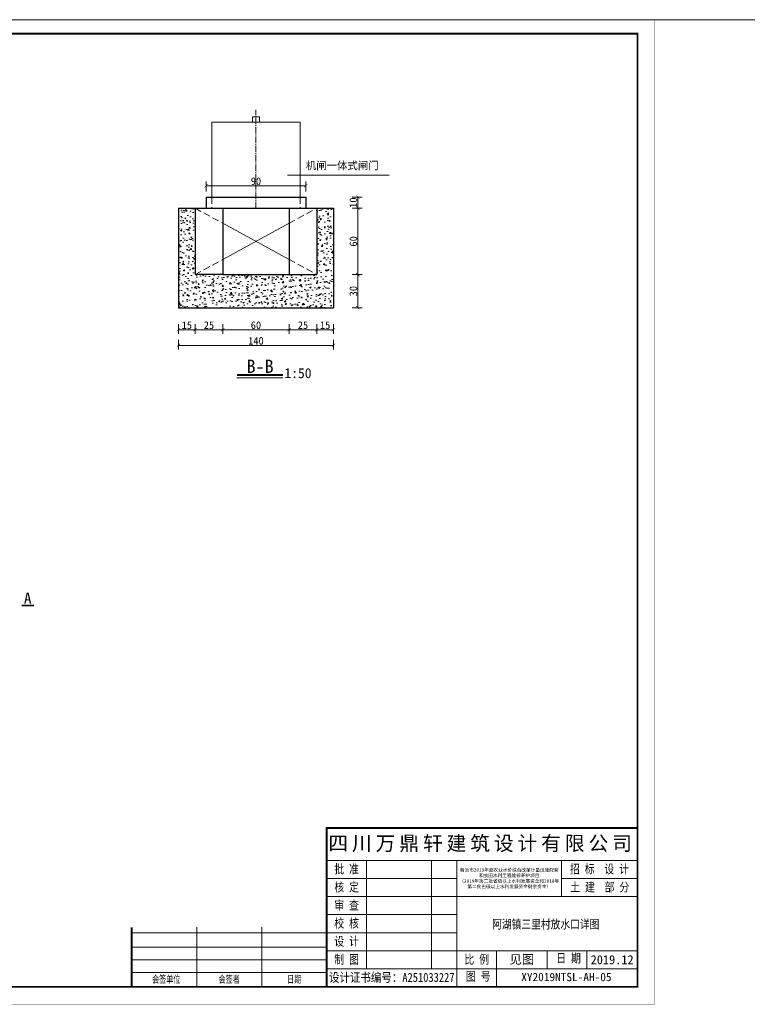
# Model space of a CAD drawing. Extents: x 36231 to 595326, y 3059 to 3871788.
# Tile 120 of 143: x 584811 to 585031, y 3867437 to 3867734. Entities that reach past the tile are written whole.
import ezdxf

# ---------------------------------------------------------------- set-up
doc = ezdxf.new("R2010")
doc.units = 0
doc.header["$PDMODE"] = 32
doc.header["$PDSIZE"] = 0.2
doc.linetypes.add('CENTER2', pattern=[1.125, 0.75, -0.125, 0.125, -0.125])
doc.linetypes.add('HIDDEN', pattern=[0.375, 0.25, -0.125])
doc.layers.get('0').update_dxf_attribs({"linetype": 'CONTINUOUS'})
doc.layers.get('Defpoints').update_dxf_attribs({"linetype": 'CONTINUOUS'})
for name, color, linetype, lineweight in [('0.09标注线', 3, 'CONTINUOUS', 9), ('0.13填充', 8, 'CONTINUOUS', 9), ('0.13文字', 3, 'CONTINUOUS', 13), ('000粗线', 7, 'CONTINUOUS', 40), ('图框１', 5, 'CONTINUOUS', 60), ('文字', 7, 'CONTINUOUS', 15), ('文字层', 7, 'CONTINUOUS', 15), ('粗线', 7, 'CONTINUOUS', 35), ('细实线', 3, 'CONTINUOUS', 20), ('细线', 7, 'CONTINUOUS', 15), ('虚线', 251, 'HIDDEN', 15)]:
    doc.layers.add(name, color=color, linetype=linetype, lineweight=lineweight)
doc.layers.add('12C', color=7, linetype='CONTINUOUS')
doc.styles.add('-仿宋_GB2312', font='仿宋_GB2312_0.ttf')
doc.styles.add('LYJFS', font='times.ttf', dxfattribs={"width": 0.7})
doc.styles.get("Standard").update_dxf_attribs({"font": 'rs.shx', "bigfont": 'hztxt.shx'})
doc.styles.add('图框', font='仿宋_GB2312_0.ttf', dxfattribs={"width": 0.8})
doc.dimstyles.get("Standard").update_dxf_attribs({"dimtxt": 0.18, "dimasz": 0.18, "dimexe": 0.18, "dimexo": 0.0625, "dimgap": 0.09, "dimtad": 0, "dimtih": 1, "dimtoh": 1, "dimdec": 0, "dimlfac": 2, "dimzin": 0, "dimdsep": 46, "dimtxsty": 'Standard', "dimcen": 0.09, "dimadec": 0, "dimazin": 0, "dimtfac": 1, "dimtdec": 0, "dimtofl": 0, "dimtmove": 0, "dimatfit": 3, "dimfxl": 1, "dimtolj": 1, "dimtzin": 0, "dimarcsym": 0})

# ---------------------------------------------------------------- blocks, each defined once
blk = doc.blocks.new('eesz')
at = {"layer": '图框１', "color": 7, "const_width": 0.467}
blk.add_lwpolyline([(25244.5, -497.6), (25244.5, -1980.6), (27344.5, -1980.6), (27344.5, -497.6)], close=True, dxfattribs=at)
blk.add_lwpolyline([(25244.5, -497.6), (25244.5, -1980.6), (27344.5, -1980.6), (27344.5, -497.6)], close=True, dxfattribs=at)
at = {"layer": '图框１', "color": 5, "const_width": 0.467}
blk.add_lwpolyline([(25244.5, -497.6), (25244.5, -1980.6), (27344.5, -1980.6), (27344.5, -497.6)], close=True, dxfattribs=at)
at = {"layer": '图框１', "color": 7}
blk.add_lwpolyline([(25322.3, -518.3, 3.11, 3.11, 0), (27318.5, -518.3, 2.59, 2.59, 0), (27318.5, -1954.6, 2.59, 2.59, 0), (25322.3, -1954.6, 2.59, 2.59, 0)], format="xyseb", close=True, dxfattribs=at)
blk.add_lwpolyline([(25322.3, -518.3, 3.11, 3.11, 0), (27318.5, -518.3, 2.59, 2.59, 0), (27318.5, -1954.6, 2.59, 2.59, 0), (25322.3, -1954.6, 2.59, 2.59, 0)], format="xyseb", close=True, dxfattribs=at)
at = {"layer": '图框１', "color": 5}
blk.add_lwpolyline([(25322.3, -518.3, 3.11, 3.11, 0), (27318.5, -518.3, 2.59, 2.59, 0), (27318.5, -1954.6, 2.59, 2.59, 0), (25322.3, -1954.6, 2.59, 2.59, 0)], format="xyseb", close=True, dxfattribs=at)
at = {"layer": '细线', "color": 7}
for p, q in [((26850.3, -1715.1), (27318.5, -1715.1)), ((26850.3, -1764.1), (27318.5, -1764.1)), ((26910.2, -1764.1), (26910.2, -1927.4)), ((27008.2, -1764.1), (27008.2, -1927.4)), ((27046.3, -1764.1), (27046.3, -1954.6)), ((27204.2, -1764.1), (27204.2, -1818.5)), ((26850.3, -1791.3), (27046.3, -1791.3)), ((27204.2, -1791.3), (27318.5, -1791.3)), ((26850.3, -1818.5), (27318.5, -1818.5)), ((26850.3, -1845.7), (27046.3, -1845.7)), ((26654.3, -1864.8), (26654.3, -1954.6)), ((26752.3, -1864.8), (26752.3, -1954.6)), ((26556.3, -1873), (26850.3, -1873)), ((26850.3, -1873), (27046.3, -1873)), ((26556.3, -1894.7), (26850.3, -1894.7)), ((26850.3, -1900.2), (27318.5, -1900.2)), ((27106.2, -1900.2), (27106.2, -1954.6)), ((27182.4, -1900.2), (27182.4, -1927.4)), ((27242.3, -1900.2), (27242.3, -1927.4)), ((26556.3, -1913.8), (26850.3, -1913.8)), ((26850.3, -1927.4), (27318.5, -1927.4)), ((26556.3, -1932.9), (26850.3, -1932.9))]:
    blk.add_line(p, q, dxfattribs=at)
at = {"layer": '细线', "color": 7, "const_width": 2.72}
for points in [[(27318.5, -1715.1), (26850.3, -1715.1), (26850.3, -1954.6)], [(26556.3, -1864.8), (26556.3, -1954.6)]]:
    blk.add_lwpolyline(points, dxfattribs=at)
at = {"layer": '文字', "color": 7, "line_spacing_factor": 0.5, "style": '-仿宋_GB2312'}
for s, insert, char_height, width, attachment_point in [('{\\fSimSun|b0|i0|c134|p2;\\T1.2;\\C256;四川万鼎轩建筑设计有限公司}', (27084.4, -1739.6), 21.778, 468.222, 5), ('{\\W0.8;批 准}', (26880.3, -1777.7), 13.611, 59.889, 5), ('{\\W0.8;招 标  设 计}', (27261.3, -1777.7), 13.611, 114.153, 5), ('{\\W0.8;核 定}', (26880.3, -1804.9), 13.611, 59.889, 5), ('{\\W0.8;土 建  部 分}', (27261.7, -1804.9), 13.611, 114.902, 5), ('{\\W0.8;审 查}', (26880.3, -1832.1), 13.611, 59.889, 5), ('{\\W0.8;校 核}', (26880.3, -1859.4), 13.611, 59.889, 5), ('{\\W0.8;设 计}', (26880.3, -1886.6), 13.611, 59.889, 5), ('{\\W0.8;制 图}', (26880.3, -1913.8), 13.611, 59.889, 5), ('{\\W0.8;比 例}', (27076.3, -1913.8), 13.611, 59.889, 5), ('见图', (27144.3, -1913.8), 13.61, 76.222, 5), ('{\\W0.8;日 期}', (27196.2, -1904.4), 13.611, 54.508, 1), ('2019.12', (27280.4, -1913.8), 13.61, 76.222, 5), ('{\\W0.7; 会签单位}', (26605.3, -1943.7), 10.889, 98, 5), ('{\\W0.7;会签者}', (26703.3, -1943.7), 10.889, 98, 5), ('{\\W0.7;日期}', (26801.3, -1943.7), 10.89, 98, 5), ('{\\W0.85;设计证书编号：A251033227}', (26948.3, -1941), 13.611, 196, 5), ('{\\W0.8;图 号}', (27060.1, -1931.7), 13.611, 54.508, 1)]:
    blk.add_mtext(s, dxfattribs=dict(at, insert=insert, char_height=char_height, width=width, attachment_point=attachment_point))
at = {"layer": '文字', "color": 7, "insert": (27125.3, -1791.3), "char_height": 5, "width": 157.889, "attachment_point": 5, "style": '-仿宋_GB2312'}
blk.add_mtext('新沂市2019年度农业水价综合改革计量设施配套\\P和农田水利工程维修养护项目\\P（2019年第二批省级以上水利发展资金和2018年\\P第二批省级以上水利发展资金剩余资金）', dxfattribs=at)
blk = doc.blocks.new('_ARCHTICK')
at = {"color": 0, "linetype": 'ByBlock', "const_width": 0.15}
blk.add_lwpolyline([(-0.5, -0.5), (0.5, 0.5)], dxfattribs=at)
blk = doc.blocks.new('*D1390')
at = {"layer": '0.13文字', "color": 0, "lineweight": 9}
for p, q in [((584859.11, 3867637.7), (584859.11, 3867634.75)), ((584905.78, 3867637.7), (584905.78, 3867634.75)), ((584905.78, 3867636), (584859.11, 3867636))]:
    blk.add_line(p, q, dxfattribs=at)
at = {"layer": 'Defpoints', "color": 0, "lineweight": 13}
for p in [(584859.11, 3867647.33), (584905.78, 3867647.33), (584859.11, 3867636)]:
    blk.add_point(p, dxfattribs=at)
at = {"layer": '0.13文字', "color": 0, "lineweight": 9, "rotation": 180}
blk.add_blockref('_ARCHTICK', (584859.11, 3867636), dxfattribs=at)
at = {"layer": '0.13文字', "color": 0, "lineweight": 9}
blk.add_blockref('_ARCHTICK', (584905.78, 3867636), dxfattribs=at)
at = {"layer": '0.13文字', "color": 0, "lineweight": 13, "insert": (584882.44, 3867637.35), "char_height": 2.3, "attachment_point": 5, "style": '-仿宋_GB2312'}
blk.add_mtext('\\A1;140', dxfattribs=at)

msp = doc.modelspace()

# ---------------------------------------------------------------- hatches: boundary and pattern name
at = {"layer": '0.09标注线', "lineweight": 13}
h = msp.add_hatch(dxfattribs=at)
h.set_pattern_fill('AR-CONC', color=256, scale=0.02, style=0)
h.set_pattern_definition([(50, (584859.1098, 3867647.3265), (3.6437, -0.31878), [0.381, -4.191]), (355, (584859.11, 3867647.3265), (-0.70486, 3.82113), [0.3048, -3.3528]), (100.451, (584859.4135, 3867647.3), (2.93885, 3.50233), [0.3238, -3.5618]), (46.184, (584859.11, 3867648.3425), (5.42158, -0.84085), [0.5715, -6.2865]), (96.636, (584859.5616, 3867648.2724), (4.7481, 4.9485), [0.4857, -5.3427]), (351.184, (584859.11, 3867648.3425), (4.7481, 4.9485), [0.4572, -5.0292]), (21, (584859.6178, 3867648.0885), (3.0323, -2.04531), [0.381, -4.191]), (326, (584859.618, 3867648.0885), (1.23604, 3.68376), [0.3048, -3.3528]), (71.4514, (584859.8705, 3867647.918), (4.26833, 1.63846), [0.3238, -3.5618]), (37.5, (584859.1098, 3867647.3265), (0.061772, 1.6911), [0, -3.31216, 0, -3.4036, 0, -3.3655]), (7.5, (584859.1098, 3867647.3265), (1.336393, 2.00361), [0, -1.94056, 0, -3.23596, 0, -1.2827]), (327.5, (584857.977, 3867647.3265), (2.711812, -0.114575), [0, -1.27, 0, -3.9624, 0, -5.2578]), (317.5, (584857.469, 3867647.3265), (2.96258, 0.50853), [0, -1.651, 0, -2.63144, 0, -3.7338])])
h.paths.add_polyline_path([(584872.44, 3867657.33), (584864.11, 3867657.33), (584864.11, 3867677.33), (584859.11, 3867677.33), (584859.11, 3867647.33), (584905.78, 3867647.33), (584905.78, 3867677.33), (584900.78, 3867677.33), (584900.78, 3867657.33), (584892.44, 3867657.33)])

# ---------------------------------------------------------------- linework, layer by layer
at = {"layer": '0.09标注线'}
msp.add_line((584891.98, 3867687.32), (584922.61, 3867687.32), dxfattribs=at)
at = {"layer": '0.09标注线', "lineweight": 13}
for p, q in [((584872.44, 3867672.78), (584892.44, 3867661.87)), ((584872.44, 3867661.87), (584892.44, 3867672.78))]:
    msp.add_line(p, q, dxfattribs=at)
at = {"layer": '0.13填充', "color": 7, "ltscale": 0.005}
msp.add_line((584876.64, 3867626.23), (584890.53, 3867626.23), dxfattribs=at)
at = {"layer": '0.13填充', "color": 7, "lineweight": 40, "ltscale": 0.005}
msp.add_line((584876.79, 3867627.07), (584890.53, 3867627.07), dxfattribs=at)
at = {"layer": '0.13文字', "lineweight": 13}
for p, q in [((590756.67, 3867734.08), (583664.28, 3867734.08)), ((584881.35, 3867704.85), (584883.54, 3867704.85)), ((584881.35, 3867704.85), (584881.35, 3867703.23)), ((584883.54, 3867704.85), (584883.54, 3867703.23)), ((584869.14, 3867680.66), (584869.14, 3867703.23)), ((584882.44, 3867703.23), (584869.14, 3867703.23)), ((584882.44, 3867703.23), (584895.75, 3867703.23)), ((584895.75, 3867680.66), (584895.75, 3867703.23))]:
    msp.add_line(p, q, dxfattribs=at)
at = {"layer": '000粗线', "lineweight": 30}
for p, q in [((584867.44, 3867680.66), (584897.44, 3867680.66)), ((584867.44, 3867680.66), (584867.44, 3867677.33)), ((584897.44, 3867680.66), (584897.44, 3867677.33)), ((584859.11, 3867677.33), (584859.11, 3867647.33)), ((584859.11, 3867677.33), (584905.78, 3867677.33)), ((584864.11, 3867677.33), (584864.11, 3867657.33)), ((584872.44, 3867677.33), (584872.44, 3867657.33)), ((584892.44, 3867677.33), (584892.44, 3867657.33)), ((584900.78, 3867677.33), (584900.78, 3867657.33)), ((584905.78, 3867677.33), (584905.78, 3867647.33)), ((584872.44, 3867657.33), (584864.11, 3867657.33)), ((584872.44, 3867657.33), (584892.44, 3867657.33)), ((584892.44, 3867657.33), (584900.78, 3867657.33)), ((584859.11, 3867647.33), (584905.78, 3867647.33))]:
    msp.add_line(p, q, dxfattribs=at)
at = {"layer": '粗线', "color": 7}
msp.add_line((584815.53, 3867557.58, 8.27), (584811.83, 3867557.58, 8.27), dxfattribs=at)
at = {"layer": '细实线', "color": 1, "linetype": 'CENTER2', "lineweight": 13, "ltscale": 2.5}
msp.add_line((584882.44, 3867677.33), (584882.44, 3867706.98), dxfattribs=at)
at = {"layer": '虚线', "color": 7, "lineweight": 15, "ltscale": 8}
for p, q in [((584869.14, 3867680.66), (584869.14, 3867677.33)), ((584895.75, 3867680.66), (584895.75, 3867677.33)), ((584864.11, 3867677.33), (584872.44, 3867672.78)), ((584892.44, 3867672.78), (584900.78, 3867677.33)), ((584864.11, 3867657.33), (584872.44, 3867661.87)), ((584892.44, 3867661.87), (584900.78, 3867657.33))]:
    msp.add_line(p, q, dxfattribs=at)

# ---------------------------------------------------------------- block references
at = {"layer": '文字层', "xscale": 0.1999999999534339, "yscale": 0.2000000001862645, "zscale": 0.2}
msp.add_blockref('eesz', (579533.71, 3867833.6), dxfattribs=at)

# ---------------------------------------------------------------- texts
at = {"color": 7, "style": '图框', "width": 0.8}
msp.add_text('           阿湖镇三里村放水口详图', height=2.6211, dxfattribs=at).set_placement((584937.94, 3867460.24))
at = {"layer": '0.09标注线', "insert": (584919.42, 3867691.31), "char_height": 2.3, "attachment_point": 3, "style": '-仿宋_GB2312'}
msp.add_mtext('机闸一体式闸门', dxfattribs=at)
at = {"layer": '0.13文字', "color": 0, "linetype": 'Continuous', "lineweight": 13, "insert": (584962.39, 3867446.91), "char_height": 2.5, "width": 66.6611, "attachment_point": 1, "style": 'LYJFS'}
msp.add_mtext('{\\fFangSong_GB2312|b0|i0|c134|p49;\\W1;XY2019NTSL-AH-05}', dxfattribs=at)
at = {"layer": '12C', "color": 7, "lineweight": 15, "insert": (584814.79, 3867561.5, -16.53), "char_height": 3.36, "width": 2.4467, "attachment_point": 3, "style": '-仿宋_GB2312'}
msp.add_mtext('A', dxfattribs=at)
at = {"layer": '文字', "color": 7, "attachment_point": 1, "style": '-仿宋_GB2312'}
for s, insert, char_height, width in [('B-B', (584879.6, 3867631.68), 4, 38.0137), ('1:50', (584891.03, 3867629.12), 3, 10.2895)]:
    msp.add_mtext(s, dxfattribs=dict(at, insert=insert, char_height=char_height, width=width))

# ---------------------------------------------------------------- dimensions: what is measured, and where the dimension line sits
at = {"layer": '0.13文字', "lineweight": 13}
for base, p1, p2 in [((584897.44, 3867684.09), (584867.44, 3867680.66), (584897.44, 3867680.66)), ((584864.11, 3867640.72), (584859.11, 3867647.33), (584864.11, 3867657.33)), ((584872.44, 3867640.72), (584864.11, 3867657.33), (584872.44, 3867657.33)), ((584892.44, 3867640.72), (584872.44, 3867657.33), (584892.44, 3867657.33)), ((584900.78, 3867640.72), (584892.44, 3867657.33), (584900.78, 3867657.33)), ((584905.78, 3867640.72), (584900.78, 3867657.33), (584905.78, 3867647.33))]:
    msp.add_linear_dim(base=base, p1=p1, p2=p2, dimstyle='Standard', override={"dimtxt": 2.3, "dimasz": 1, "dimexe": 1.25, "dimexo": 1.5, "dimgap": 0.2, "dimtad": 1, "dimtih": 0, "dimtoh": 0, "dimdec": 0, "dimlfac": 3, "dimtxsty": '-仿宋_GB2312', "dimblk": 'ARCHTICK', "dimtdec": 0, "dimtix": 1, "dimtofl": 1, "dimtmove": 2, "dimfxl": 1.7, "dimfxlon": 1, "dimlwd": 9, "dimlwe": 9}, dxfattribs=at).render()
for base, p1, p2 in [((584913.16, 3867680.66), (584905.78, 3867677.33), (584897.44, 3867680.66)), ((584913.16, 3867677.33), (584900.78, 3867657.33), (584905.78, 3867677.33)), ((584913.16, 3867657.33), (584905.78, 3867647.33), (584900.78, 3867657.33))]:
    msp.add_linear_dim(base=base, p1=p1, p2=p2, angle=90, dimstyle='Standard', override={"dimtxt": 2.3, "dimasz": 1, "dimexe": 1.25, "dimexo": 1.5, "dimgap": 0.2, "dimtad": 1, "dimtih": 0, "dimtoh": 0, "dimdec": 0, "dimlfac": 3, "dimtxsty": '-仿宋_GB2312', "dimblk": 'ARCHTICK', "dimtdec": 0, "dimtix": 1, "dimtofl": 1, "dimtmove": 2, "dimfxl": 1.7, "dimfxlon": 1, "dimlwd": 9, "dimlwe": 9}, dxfattribs=at).render()
dim = msp.add_linear_dim(base=(584859.11, 3867636), p1=(584905.78, 3867647.33), p2=(584859.11, 3867647.33), dimstyle='Standard', override={"dimtxt": 2.3, "dimasz": 1, "dimexe": 1.25, "dimexo": 1.5, "dimgap": 0.2, "dimtad": 1, "dimtih": 0, "dimtoh": 0, "dimdec": 0, "dimlfac": 3, "dimtxsty": '-仿宋_GB2312', "dimblk": 'ARCHTICK', "dimtdec": 0, "dimtix": 1, "dimtofl": 1, "dimtmove": 2, "dimfxl": 1.7, "dimfxlon": 1, "dimlwd": 9, "dimlwe": 9}, dxfattribs=at)
dim.commit()
dim.dimension.update_dxf_attribs({"geometry": '*D1390', "text_midpoint": (584882.44, 3867637.35)})

doc.saveas('drawing.dxf')
